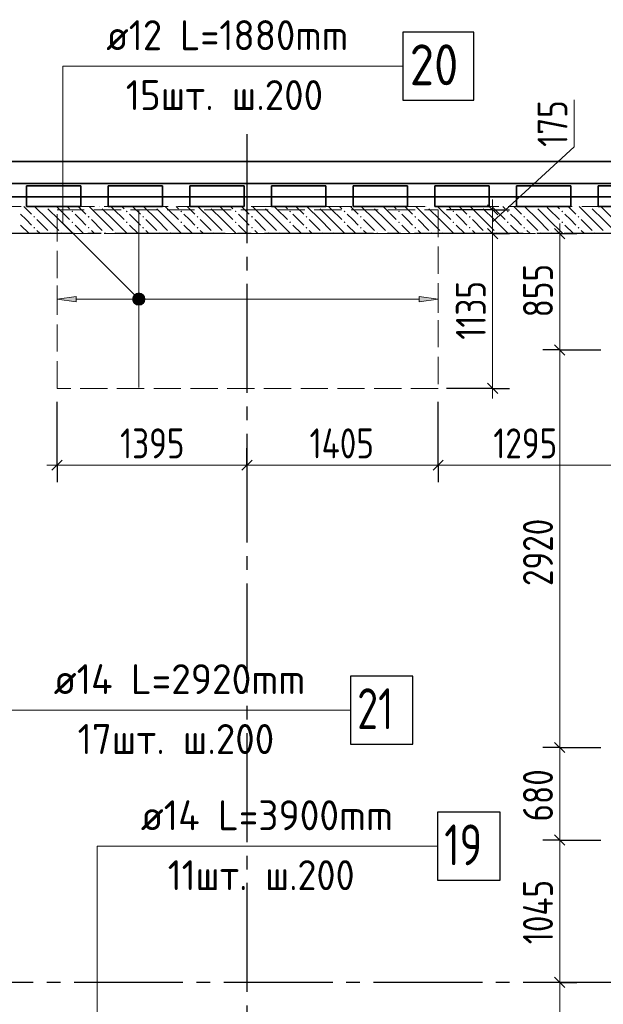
# Model space of a CAD drawing. Header units: millimetres. Extents: x 0 to 64958, y 0 to 42000.
# Tile 29 of 31: x 44310 to 48599, y 28639 to 35871. Entities that reach past the tile are written whole.
import ezdxf

# ---------------------------------------------------------------- set-up
doc = ezdxf.new("R2010")
doc.units = ezdxf.units.MM
doc.linetypes.add('______2', pattern=[270, 200, -70])
doc.linetypes.add('______5', pattern=[1100, 800, -100, 100, -100])
for name, color, linetype, lineweight in [('Standard', 7, 'Continuous', 25), ('ДОП Верх по У', 7, 'Continuous', 25), ('Оси', 40, '______5', 18), ('Позиционная метка номер позиции', 7, 'Continuous', 13), ('Примечания', 7, 'Continuous', 25)]:
    doc.layers.add(name, color=color, linetype=linetype, lineweight=lineweight)
doc.layers.add('ЖБ Перекрытие верхний уровень', color=7, linetype='Continuous', lineweight=25, true_color=0xe0e0ff)
doc.layers.add('ЖБ Стена верхний уровень', color=7, linetype='Continuous', lineweight=25, true_color=0x006e00)
doc.styles.add('GOST 2.304-81', font='txt')
doc.styles.add('ISOCPEUR', font='txt')

msp = doc.modelspace()

# ---------------------------------------------------------------- hatches: boundary and pattern name
at = {"layer": 'ДОП Верх по У', "linetype": 'Continuous', "lineweight": 13, "transparency": 33554687}
for points in [[(45152.7, 33837.8), (45166.2, 33786.7), (45166.2, 33851.3)], [(45166.2, 33851.3), (45185, 33781.5), (45185, 33856.5)], [(45166.2, 33851.3), (45166.2, 33786.7), (45185, 33781.5)], [(45185, 33856.5), (45185, 33781.5), (45203.7, 33786.7)], [(45185, 33856.5), (45203.7, 33786.7), (45203.7, 33851.3)], [(45203.7, 33851.3), (45203.7, 33786.7), (45217.2, 33800.3)], [(45203.7, 33851.3), (45217.2, 33800.3), (45217.2, 33837.8)], [(45152.7, 33800.3), (45152.7, 33837.8), (45147.5, 33819)], [(45152.7, 33837.8), (45152.7, 33800.3), (45166.2, 33786.7)], [(45217.2, 33837.8), (45217.2, 33800.3), (45222.5, 33819)], [(47245, 33799), (47385, 33819), (47245, 33839)]]:
    msp.add_hatch(color=7, dxfattribs=at).paths.add_polyline_path(points)
msp.add_hatch(color=7, dxfattribs=at).paths.add_polyline_path([(44725, 33799), (44585, 33819), (44725, 33839)], flags=16)
at = {"layer": 'ЖБ Стена верхний уровень', "linetype": 'Continuous', "lineweight": 18, "transparency": 33554687}
for points in [[(44500.3, 34500), (44496.9, 34496.6), (44493.6, 34500)], [(44900.3, 34500), (44896.9, 34496.6), (44893.6, 34500)], [(45300.3, 34500), (45296.9, 34496.6), (45293.6, 34500)], [(45700.3, 34500), (45696.9, 34496.6), (45693.6, 34500)], [(46100.3, 34500), (46096.9, 34496.6), (46093.6, 34500)], [(46500.3, 34500), (46496.9, 34496.6), (46493.6, 34500)], [(46900.3, 34500), (46896.9, 34496.6), (46893.6, 34500)], [(47300.3, 34500), (47296.9, 34496.6), (47293.6, 34500)], [(47700.3, 34500), (47696.9, 34496.6), (47693.6, 34500)], [(48100.3, 34500), (48096.9, 34496.6), (48093.6, 34500)], [(48500.3, 34500), (48496.9, 34496.6), (48493.6, 34500)], [(44410.4, 34423.1), (44416.9, 34429.6), (44423.4, 34423.1), (44416.9, 34416.6)], [(44690.4, 34463.1), (44696.9, 34469.6), (44703.4, 34463.1), (44696.9, 34456.6)], [(44810.4, 34423.1), (44816.9, 34429.6), (44823.4, 34423.1), (44816.9, 34416.6)], [(45090.4, 34463.1), (45096.9, 34469.6), (45103.4, 34463.1), (45096.9, 34456.6)], [(45210.4, 34423.1), (45216.9, 34429.6), (45223.4, 34423.1), (45216.9, 34416.6)], [(45490.4, 34463.1), (45496.9, 34469.6), (45503.4, 34463.1), (45496.9, 34456.6)], [(45610.4, 34423.1), (45616.9, 34429.6), (45623.4, 34423.1), (45616.9, 34416.6)], [(45890.4, 34463.1), (45896.9, 34469.6), (45903.4, 34463.1), (45896.9, 34456.6)], [(46010.4, 34423.1), (46016.9, 34429.6), (46023.4, 34423.1), (46016.9, 34416.6)], [(46290.4, 34463.1), (46296.9, 34469.6), (46303.4, 34463.1), (46296.9, 34456.6)], [(46410.4, 34423.1), (46416.9, 34429.6), (46423.4, 34423.1), (46416.9, 34416.6)], [(46690.4, 34463.1), (46696.9, 34469.6), (46703.4, 34463.1), (46696.9, 34456.6)], [(46810.4, 34423.1), (46816.9, 34429.6), (46823.4, 34423.1), (46816.9, 34416.6)], [(47090.4, 34463.1), (47096.9, 34469.6), (47103.4, 34463.1), (47096.9, 34456.6)], [(47210.4, 34423.1), (47216.9, 34429.6), (47223.4, 34423.1), (47216.9, 34416.6)], [(47490.4, 34463.1), (47496.9, 34469.6), (47503.4, 34463.1), (47496.9, 34456.6)], [(47610.4, 34423.1), (47616.9, 34429.6), (47623.4, 34423.1), (47616.9, 34416.6)], [(47890.4, 34463.1), (47896.9, 34469.6), (47903.4, 34463.1), (47896.9, 34456.6)], [(48010.4, 34423.1), (48016.9, 34429.6), (48023.4, 34423.1), (48016.9, 34416.6)], [(48290.4, 34463.1), (48296.9, 34469.6), (48303.4, 34463.1), (48296.9, 34456.6)], [(48410.4, 34423.1), (48416.9, 34429.6), (48423.4, 34423.1), (48416.9, 34416.6)], [(44690.4, 34383.1), (44696.9, 34389.6), (44703.4, 34383.1), (44696.9, 34376.6)], [(45090.4, 34383.1), (45096.9, 34389.6), (45103.4, 34383.1), (45096.9, 34376.6)], [(45490.4, 34383.1), (45496.9, 34389.6), (45503.4, 34383.1), (45496.9, 34376.6)], [(45890.4, 34383.1), (45896.9, 34389.6), (45903.4, 34383.1), (45896.9, 34376.6)], [(46290.4, 34383.1), (46296.9, 34389.6), (46303.4, 34383.1), (46296.9, 34376.6)], [(46690.4, 34383.1), (46696.9, 34389.6), (46703.4, 34383.1), (46696.9, 34376.6)], [(47090.4, 34383.1), (47096.9, 34389.6), (47103.4, 34383.1), (47096.9, 34376.6)], [(47490.4, 34383.1), (47496.9, 34389.6), (47503.4, 34383.1), (47496.9, 34376.6)], [(47890.4, 34383.1), (47896.9, 34389.6), (47903.4, 34383.1), (47896.9, 34376.6)], [(48290.4, 34383.1), (48296.9, 34389.6), (48303.4, 34383.1), (48296.9, 34376.6)], [(44410.4, 34343.1), (44416.9, 34349.6), (44423.4, 34343.1), (44416.9, 34336.6)], [(44530.5, 34303.1), (44537, 34309.6), (44543.5, 34303.1), (44540.3, 34300), (44533.6, 34300)], [(44610.4, 34303.1), (44616.9, 34309.6), (44623.4, 34303.1), (44620.3, 34300), (44613.6, 34300)], [(44810.4, 34343.1), (44816.9, 34349.6), (44823.4, 34343.1), (44816.9, 34336.6)], [(44930.5, 34303.1), (44937, 34309.6), (44943.5, 34303.1), (44940.3, 34300), (44933.6, 34300)], [(45010.4, 34303.1), (45016.9, 34309.6), (45023.4, 34303.1), (45020.3, 34300), (45013.6, 34300)], [(45210.4, 34343.1), (45216.9, 34349.6), (45223.4, 34343.1), (45216.9, 34336.6)], [(45330.5, 34303.1), (45337, 34309.6), (45343.5, 34303.1), (45340.3, 34300), (45333.6, 34300)], [(45410.4, 34303.1), (45416.9, 34309.6), (45423.4, 34303.1), (45420.3, 34300), (45413.6, 34300)], [(45610.4, 34343.1), (45616.9, 34349.6), (45623.4, 34343.1), (45616.9, 34336.6)], [(45730.5, 34303.1), (45737, 34309.6), (45743.5, 34303.1), (45740.3, 34300), (45733.6, 34300)], [(45810.4, 34303.1), (45816.9, 34309.6), (45823.4, 34303.1), (45820.3, 34300), (45813.6, 34300)], [(46010.4, 34343.1), (46016.9, 34349.6), (46023.4, 34343.1), (46016.9, 34336.6)], [(46130.5, 34303.1), (46137, 34309.6), (46143.5, 34303.1), (46140.3, 34300), (46133.6, 34300)], [(46210.4, 34303.1), (46216.9, 34309.6), (46223.4, 34303.1), (46220.3, 34300), (46213.6, 34300)], [(46410.4, 34343.1), (46416.9, 34349.6), (46423.4, 34343.1), (46416.9, 34336.6)], [(46530.5, 34303.1), (46537, 34309.6), (46543.5, 34303.1), (46540.3, 34300), (46533.6, 34300)], [(46610.4, 34303.1), (46616.9, 34309.6), (46623.4, 34303.1), (46620.3, 34300), (46613.6, 34300)], [(46810.4, 34343.1), (46816.9, 34349.6), (46823.4, 34343.1), (46816.9, 34336.6)], [(46930.5, 34303.1), (46937, 34309.6), (46943.5, 34303.1), (46940.3, 34300), (46933.6, 34300)], [(47010.4, 34303.1), (47016.9, 34309.6), (47023.4, 34303.1), (47020.3, 34300), (47013.6, 34300)], [(47210.4, 34343.1), (47216.9, 34349.6), (47223.4, 34343.1), (47216.9, 34336.6)], [(47330.5, 34303.1), (47337, 34309.6), (47343.5, 34303.1), (47340.3, 34300), (47333.6, 34300)], [(47410.4, 34303.1), (47416.9, 34309.6), (47423.4, 34303.1), (47420.3, 34300), (47413.6, 34300)], [(47610.4, 34343.1), (47616.9, 34349.6), (47623.4, 34343.1), (47616.9, 34336.6)], [(47730.5, 34303.1), (47737, 34309.6), (47743.5, 34303.1), (47740.3, 34300), (47733.6, 34300)], [(47810.4, 34303.1), (47816.9, 34309.6), (47823.4, 34303.1), (47820.3, 34300), (47813.6, 34300)], [(48010.4, 34343.1), (48016.9, 34349.6), (48023.4, 34343.1), (48016.9, 34336.6)], [(48130.5, 34303.1), (48137, 34309.6), (48143.5, 34303.1), (48140.3, 34300), (48133.6, 34300)], [(48210.4, 34303.1), (48216.9, 34309.6), (48223.4, 34303.1), (48220.3, 34300), (48213.6, 34300)], [(48410.4, 34343.1), (48416.9, 34349.6), (48423.4, 34343.1), (48416.9, 34336.6)], [(48530.5, 34303.1), (48537, 34309.6), (48543.5, 34303.1), (48540.3, 34300), (48533.6, 34300)]]:
    msp.add_hatch(color=7, dxfattribs=at).paths.add_polyline_path(points, flags=16)
at = {"layer": 'Позиционная метка номер позиции', "linetype": 'Continuous', "lineweight": 13, "transparency": 33554687}
for points in [[(45153.2, 33787.2), (45196.5, 33862.3), (45141.7, 33807.5)], [(45141.7, 33807.5), (45196.5, 33862.3), (45173.5, 33862.3)], [(45141.7, 33807.5), (45173.5, 33862.3), (45141.7, 33830.5)], [(45141.7, 33830.5), (45173.5, 33862.3), (45153.2, 33850.8)], [(45153.2, 33787.2), (45216.8, 33850.8), (45196.5, 33862.3)], [(45173.5, 33775.7), (45216.8, 33850.8), (45153.2, 33787.2)], [(45173.5, 33775.7), (45228.3, 33830.5), (45216.8, 33850.8)], [(45196.5, 33775.7), (45228.3, 33830.5), (45173.5, 33775.7)], [(45196.5, 33775.7), (45228.3, 33807.5), (45228.3, 33830.5)], [(45228.3, 33807.5), (45196.5, 33775.7), (45216.8, 33787.2)]]:
    msp.add_hatch(color=7, dxfattribs=at).paths.add_polyline_path(points)

# ---------------------------------------------------------------- linework, layer by layer
at = {"layer": 'Standard', "color": 7, "linetype": 'Continuous', "lineweight": 13, "transparency": 33554687}
for p, q in [((48385, 34937.5), (48385, 35281.4)), ((47785, 34387.5), (48385, 34937.5)), ((47785, 34475), (47785, 34550)), ((47785, 34300), (47785, 34475)), ((48278.4, 34300), (48278.4, 34375)), ((48278.4, 33445), (48278.4, 34300)), ((48278.4, 30525), (48278.4, 33445)), ((47785, 33163), (47785, 33088)), ((44585, 32599), (44510, 32599)), ((44585, 32599), (45980, 32599)), ((45980, 32599), (47385, 32599)), ((47385, 32599), (48680, 32599)), ((48278.4, 29845), (48278.4, 30525)), ((48278.4, 28800), (48278.4, 29845))]:
    msp.add_line(p, q, dxfattribs=at)
at = {"layer": 'Standard', "color": 7, "linetype": 'Continuous', "lineweight": 25, "transparency": 33554687}
for p, q in [((47822.5, 34437.5), (47747.5, 34512.5)), ((47822.5, 34262.5), (47747.5, 34337.5)), ((48315.9, 34262.5), (48240.9, 34337.5)), ((48315.9, 33407.5), (48240.9, 33482.5)), ((47822.5, 33125.5), (47747.5, 33200.5)), ((44547.5, 32561.5), (44622.5, 32636.5)), ((45942.5, 32561.5), (46017.5, 32636.5)), ((47347.5, 32561.5), (47422.5, 32636.5)), ((48315.9, 30487.5), (48240.9, 30562.5)), ((48315.9, 29807.5), (48240.9, 29882.5)), ((48315.9, 28762.5), (48240.9, 28837.5))]:
    msp.add_line(p, q, dxfattribs=at)
at = {"layer": 'Standard', "color": 251, "linetype": 'Continuous', "lineweight": -3, "true_color": 0x656565, "transparency": 33554687}
for p, q in [((47785, 34475), (47445.5, 34475)), ((47785, 34475), (47660, 34475)), ((47785, 34475), (47910, 34475)), ((47785, 34300), (47660, 34300)), ((47785, 34300), (47910, 34300)), ((47785, 34300), (47785, 34300)), ((48278.4, 34300), (48153.4, 34300)), ((48278.4, 34300), (48403.4, 34300)), ((48278.4, 34300), (48278.4, 34300)), ((48278.4, 33445), (48153.4, 33445)), ((48278.4, 33445), (48403.4, 33445)), ((48278.4, 33445), (48580, 33445)), ((47785, 33163), (47445.5, 33163)), ((47785, 33163), (47660, 33163)), ((47785, 33163), (47910, 33163)), ((44585, 32599), (44585, 33063)), ((44585, 32599), (44585, 32724)), ((45980, 32599), (45980, 32724)), ((47385, 32599), (47385, 32724)), ((44585, 32599), (44585, 32474)), ((45980, 32599), (45980, 32474)), ((45980, 32599), (45980, 32599)), ((47385, 32599), (47385, 32474)), ((48278.4, 30525), (48153.4, 30525)), ((48278.4, 30525), (48403.4, 30525)), ((48278.4, 30525), (48580, 30525)), ((48278.4, 29845), (48153.4, 29845)), ((48278.4, 29845), (48403.4, 29845)), ((48278.4, 29845), (48580, 29845)), ((48278.4, 28800), (48153.4, 28800)), ((48278.4, 28800), (48403.4, 28800)), ((48278.4, 28800), (48278.4, 28800))]:
    msp.add_line(p, q, dxfattribs=at)
at = {"layer": 'Standard', "color": 254, "linetype": 'Continuous', "lineweight": 35, "true_color": 0xc4c4ff, "transparency": 33554687}
for points in [[(7000, 19982), (49480, 19982), (49480, 34669), (7000, 34669), (7000, 19982)], [(7100, 20082), (49380, 20082), (49380, 34569), (7100, 34569), (7100, 20082)]]:
    msp.add_lwpolyline(points, dxfattribs=at)
at = {"layer": 'Standard', "color": 7, "linetype": 'Continuous', "lineweight": 13, "transparency": 33554687}
for points in [[(47785, 33163), (47785, 33439.2), (47785, 33439.2), (47785, 33502.5), (47785, 33502.5), (47785, 34300)], [(48278.4, 27100), (48278.4, 27593.6), (48278.4, 27593.6), (48278.4, 28800)]]:
    msp.add_lwpolyline(points, dxfattribs=at)
at = {"layer": 'Standard', "color": 251, "linetype": 'Continuous', "lineweight": -3, "true_color": 0x656565, "transparency": 33554687}
msp.add_lwpolyline([(47385, 32599), (47385, 32616), (47385, 32616), (47385, 32616), (47385, 32616), (47385, 33063)], dxfattribs=at)
at = {"layer": 'ДОП Верх по У', "color": 7, "linetype": 'Continuous', "lineweight": 13, "transparency": 33554687}
for p, q in [((44926.4, 35530), (46968.4, 35530)), ((44540, 30800), (46648, 30800)), ((45180, 29800), (47288, 29800))]:
    msp.add_line(p, q, dxfattribs=at)
at = {"layer": 'ДОП Верх по У', "color": 7, "linetype": 'Continuous', "lineweight": 18, "transparency": 33554687}
msp.add_line((45185, 33169), (45185, 34469), dxfattribs=at)
at = {"layer": 'ДОП Верх по У', "color": 251, "linetype": 'Continuous', "lineweight": 13, "true_color": 0x494949, "transparency": 33554687}
for p, q in [((44585, 33819), (44585, 33919)), ((45185, 33856.5), (45185, 33856.5)), ((47385, 33819), (47385, 33919)), ((44585, 33819), (44725, 33839)), ((44725, 33799), (44585, 33819)), ((44585, 33819), (44585, 33719)), ((44585, 33819), (44585, 33819)), ((44725, 33839), (44725, 33799)), ((44725, 33819), (45155, 33819)), ((45185, 33781.5), (45185, 33781.5)), ((45215, 33819), (47245, 33819)), ((47385, 33819), (47245, 33839)), ((47245, 33839), (47245, 33799)), ((47245, 33799), (47385, 33819)), ((47385, 33819), (47385, 33719)), ((47385, 33819), (47385, 33819))]:
    msp.add_line(p, q, dxfattribs=at)
at = {"layer": 'ДОП Верх по У', "color": 7, "linetype": 'Continuous', "lineweight": 25, "transparency": 33554687}
for points in [[(47126.4, 35280), (47646.4, 35280), (47646.4, 35780), (47126.4, 35780), (47126.4, 35280)], [(46740, 30550), (47200, 30550), (47200, 31050), (46740, 31050), (46740, 30550)], [(47380, 29550), (47840, 29550), (47840, 30050), (47380, 30050), (47380, 29550)]]:
    msp.add_lwpolyline(points, dxfattribs=at)
at = {"layer": 'ДОП Верх по У', "color": 251, "linetype": 'Continuous', "lineweight": 13, "true_color": 0x494949, "transparency": 33554687}
msp.add_circle((45185, 33819), 37.5, dxfattribs=at)
at = {"layer": 'ЖБ Перекрытие верхний уровень', "color": 7, "linetype": 'Continuous', "lineweight": 35, "transparency": 33554687}
for p, q in [((49710, 34830), (43100, 34830)), ((44360, 34500), (44360, 34650)), ((44360, 34650), (44760, 34650)), ((44760, 34650), (44760, 34500)), ((44960, 34500), (44960, 34650)), ((44960, 34650), (45360, 34650)), ((45360, 34650), (45360, 34500)), ((45560, 34500), (45560, 34650)), ((45560, 34650), (45960, 34650)), ((45960, 34650), (45960, 34500)), ((46160, 34500), (46160, 34650)), ((46160, 34650), (46560, 34650)), ((46560, 34650), (46560, 34500)), ((46760, 34500), (46760, 34650)), ((46760, 34650), (47160, 34650)), ((47160, 34650), (47160, 34500)), ((47360, 34500), (47360, 34650)), ((47360, 34650), (47760, 34650)), ((47760, 34650), (47760, 34500)), ((47960, 34500), (47960, 34650)), ((47960, 34650), (48360, 34650)), ((48360, 34650), (48360, 34500)), ((48560, 34500), (48560, 34650)), ((48560, 34650), (48960, 34650)), ((44760, 34500), (44360, 34500)), ((45360, 34500), (44960, 34500)), ((45960, 34500), (45560, 34500)), ((46560, 34500), (46160, 34500)), ((47160, 34500), (46760, 34500)), ((47760, 34500), (47360, 34500)), ((48360, 34500), (47960, 34500)), ((48960, 34500), (48560, 34500))]:
    msp.add_line(p, q, dxfattribs=at)
at = {"layer": 'ЖБ Стена верхний уровень', "color": 251, "linetype": '______2', "lineweight": 13, "true_color": 0x656565, "transparency": 33554687}
for p, q in [((49180, 34500), (42790, 34500)), ((42770, 34300), (49180, 34300))]:
    msp.add_line(p, q, dxfattribs=at)
at = {"layer": 'ЖБ Стена верхний уровень', "color": 9, "linetype": 'Continuous', "lineweight": 18, "true_color": 0xc7c7c7, "transparency": 33554687}
for p, q in [((44340.1, 34500), (44396.9, 34443.1)), ((44516.9, 34403.1), (44420.1, 34500)), ((44596.9, 34483.1), (44580.1, 34500)), ((44660.1, 34500), (44677, 34483.1)), ((44740.1, 34500), (44796.9, 34443.1)), ((44916.9, 34403.1), (44820.1, 34500)), ((44996.9, 34483.1), (44980.1, 34500)), ((45060.1, 34500), (45077, 34483.1)), ((45140.1, 34500), (45196.9, 34443.1)), ((45316.9, 34403.1), (45220.1, 34500)), ((45396.9, 34483.1), (45380.1, 34500)), ((45460.1, 34500), (45477, 34483.1)), ((45540.1, 34500), (45596.9, 34443.1)), ((45716.9, 34403.1), (45620.1, 34500)), ((45796.9, 34483.1), (45780.1, 34500)), ((45860.1, 34500), (45877, 34483.1)), ((45940.1, 34500), (45996.9, 34443.1)), ((46116.9, 34403.1), (46020.1, 34500)), ((46196.9, 34483.1), (46180.1, 34500)), ((46260.1, 34500), (46277, 34483.1)), ((46340.1, 34500), (46396.9, 34443.1)), ((46516.9, 34403.1), (46420.1, 34500)), ((46596.9, 34483.1), (46580.1, 34500)), ((46660.1, 34500), (46677, 34483.1)), ((46740.1, 34500), (46796.9, 34443.1)), ((46916.9, 34403.1), (46820.1, 34500)), ((46996.9, 34483.1), (46980.1, 34500)), ((47060.1, 34500), (47077, 34483.1)), ((47140.1, 34500), (47196.9, 34443.1)), ((47316.9, 34403.1), (47220.1, 34500)), ((47396.9, 34483.1), (47380.1, 34500)), ((47460.1, 34500), (47477, 34483.1)), ((47540.1, 34500), (47596.9, 34443.1)), ((47716.9, 34403.1), (47620.1, 34500)), ((47796.9, 34483.1), (47780.1, 34500)), ((47860.1, 34500), (47877, 34483.1)), ((47940.1, 34500), (47996.9, 34443.1)), ((48116.9, 34403.1), (48020.1, 34500)), ((48196.9, 34483.1), (48180.1, 34500)), ((48260.1, 34500), (48277, 34483.1)), ((48340.1, 34500), (48396.9, 34443.1)), ((48516.9, 34403.1), (48420.1, 34500)), ((48596.9, 34483.1), (48580.1, 34500)), ((44357, 34403.1), (44316.9, 34443.1)), ((44516.9, 34483.1), (44596.9, 34403.1)), ((44596.9, 34483.1), (44677, 34403.1)), ((44757, 34403.1), (44716.9, 34443.1)), ((44916.9, 34483.1), (44996.9, 34403.1)), ((44996.9, 34483.1), (45077, 34403.1)), ((45157, 34403.1), (45116.9, 34443.1)), ((45316.9, 34483.1), (45396.9, 34403.1)), ((45396.9, 34483.1), (45477, 34403.1)), ((45557, 34403.1), (45516.9, 34443.1)), ((45716.9, 34483.1), (45796.9, 34403.1)), ((45796.9, 34483.1), (45877, 34403.1)), ((45957, 34403.1), (45916.9, 34443.1)), ((46116.9, 34483.1), (46196.9, 34403.1)), ((46196.9, 34483.1), (46277, 34403.1)), ((46357, 34403.1), (46316.9, 34443.1)), ((46516.9, 34483.1), (46596.9, 34403.1)), ((46596.9, 34483.1), (46677, 34403.1)), ((46757, 34403.1), (46716.9, 34443.1)), ((46916.9, 34483.1), (46996.9, 34403.1)), ((46996.9, 34483.1), (47077, 34403.1)), ((47157, 34403.1), (47116.9, 34443.1)), ((47316.9, 34483.1), (47396.9, 34403.1)), ((47396.9, 34483.1), (47477, 34403.1)), ((47557, 34403.1), (47516.9, 34443.1)), ((47716.9, 34483.1), (47796.9, 34403.1)), ((47796.9, 34483.1), (47877, 34403.1)), ((47957, 34403.1), (47916.9, 34443.1)), ((48116.9, 34483.1), (48196.9, 34403.1)), ((48196.9, 34483.1), (48277, 34403.1)), ((48357, 34403.1), (48316.9, 34443.1)), ((48516.9, 34483.1), (48596.9, 34403.1)), ((48596.9, 34483.1), (48676.9, 34403.1)), ((44316.9, 34363.1), (44380.1, 34300)), ((44396.9, 34363.1), (44357, 34403.1)), ((44437, 34403.1), (44516.9, 34323.1)), ((44516.9, 34403.1), (44596.9, 34323.1)), ((44596.9, 34403.1), (44700.1, 34300)), ((44716.9, 34363.1), (44780.1, 34300)), ((44796.9, 34363.1), (44757, 34403.1)), ((44837, 34403.1), (44916.9, 34323.1)), ((44916.9, 34403.1), (44996.9, 34323.1)), ((44996.9, 34403.1), (45100.1, 34300)), ((45116.9, 34363.1), (45180.1, 34300)), ((45196.9, 34363.1), (45157, 34403.1)), ((45237, 34403.1), (45316.9, 34323.1)), ((45316.9, 34403.1), (45396.9, 34323.1)), ((45396.9, 34403.1), (45500.1, 34300)), ((45516.9, 34363.1), (45580.1, 34300)), ((45596.9, 34363.1), (45557, 34403.1)), ((45637, 34403.1), (45716.9, 34323.1)), ((45716.9, 34403.1), (45796.9, 34323.1)), ((45796.9, 34403.1), (45900.1, 34300)), ((45916.9, 34363.1), (45980.1, 34300)), ((45996.9, 34363.1), (45957, 34403.1)), ((46037, 34403.1), (46116.9, 34323.1)), ((46116.9, 34403.1), (46196.9, 34323.1)), ((46196.9, 34403.1), (46300.1, 34300)), ((46316.9, 34363.1), (46380.1, 34300)), ((46396.9, 34363.1), (46357, 34403.1)), ((46437, 34403.1), (46516.9, 34323.1)), ((46516.9, 34403.1), (46596.9, 34323.1)), ((46596.9, 34403.1), (46700.1, 34300)), ((46716.9, 34363.1), (46780.1, 34300)), ((46796.9, 34363.1), (46757, 34403.1)), ((46837, 34403.1), (46916.9, 34323.1)), ((46916.9, 34403.1), (46996.9, 34323.1)), ((46996.9, 34403.1), (47100.1, 34300)), ((47116.9, 34363.1), (47180.1, 34300)), ((47196.9, 34363.1), (47157, 34403.1)), ((47237, 34403.1), (47316.9, 34323.1)), ((47316.9, 34403.1), (47396.9, 34323.1)), ((47396.9, 34403.1), (47500.1, 34300)), ((47516.9, 34363.1), (47580.1, 34300)), ((47596.9, 34363.1), (47557, 34403.1)), ((47637, 34403.1), (47716.9, 34323.1)), ((47716.9, 34403.1), (47796.9, 34323.1)), ((47796.9, 34403.1), (47900.1, 34300)), ((47916.9, 34363.1), (47980.1, 34300)), ((47996.9, 34363.1), (47957, 34403.1)), ((48037, 34403.1), (48116.9, 34323.1)), ((48116.9, 34403.1), (48196.9, 34323.1)), ((48196.9, 34403.1), (48300.1, 34300)), ((48316.9, 34363.1), (48380.1, 34300)), ((48396.9, 34363.1), (48357, 34403.1)), ((48437, 34403.1), (48516.9, 34323.1)), ((48516.9, 34403.1), (48596.9, 34323.1)), ((48596.9, 34403.1), (48700.1, 34300)), ((44437, 34323.1), (44460.1, 34300)), ((44837, 34323.1), (44860.1, 34300)), ((45237, 34323.1), (45260.1, 34300)), ((45637, 34323.1), (45660.1, 34300)), ((46037, 34323.1), (46060.1, 34300)), ((46437, 34323.1), (46460.1, 34300)), ((46837, 34323.1), (46860.1, 34300)), ((47237, 34323.1), (47260.1, 34300)), ((47637, 34323.1), (47660.1, 34300)), ((48037, 34323.1), (48060.1, 34300)), ((48437, 34323.1), (48460.1, 34300))]:
    msp.add_line(p, q, dxfattribs=at)
at = {"layer": 'Оси', "color": 8, "linetype": '______5', "lineweight": -3, "transparency": 33554687}
for p, q in [((45980, 35030), (45980, 15270)), ((50210, 34300), (4600, 34300)), ((50210, 34300), (4600, 34300)), ((49910, 28800), (4600, 28800))]:
    msp.add_line(p, q, dxfattribs=at)
at = {"layer": 'Позиционная метка номер позиции', "color": 7, "linetype": 'Continuous', "lineweight": 13, "transparency": 33554687}
for p, q in [((45153.2, 33850.8), (45153.2, 33850.8)), ((45216.8, 33850.8), (45216.8, 33850.8)), ((45153.2, 33787.2), (45153.2, 33787.2)), ((45216.8, 33787.2), (45216.8, 33787.2))]:
    msp.add_line(p, q, dxfattribs=at)
for points in [[(45185, 33819), (44626.4, 34377.6), (44626.4, 35530), (47126.4, 35530)], [(43740, 27415.3), (44240, 27915.3), (44240, 30800), (46740, 30800)], [(45380, 27415.3), (44880, 27915.3), (44880, 29800), (47380, 29800)]]:
    msp.add_lwpolyline(points, dxfattribs=at)
msp.add_circle((45185, 33819), 45, dxfattribs=at)
at = {"layer": 'Примечания', "color": 7, "linetype": '______2', "lineweight": 18, "transparency": 33554687}
for p, q in [((44585, 33163), (44585, 34475)), ((44585, 34475), (47385, 34475)), ((47385, 34475), (47385, 33163)), ((47385, 33163), (44585, 33163))]:
    msp.add_line(p, q, dxfattribs=at)

# ---------------------------------------------------------------- texts
at = {"layer": 'Standard', "color": 7, "linetype": 'Continuous', "lineweight": 25, "transparency": 33554687, "char_height": 220, "attachment_point": 7, "rotation": 90, "style": 'GOST 2.304-81'}
for s, insert, width in [('175', (48335, 34937.5), 469.509), ('1135', (47735, 33520.4), 547.708), ('855', (48228.4, 33684.9), 500.826), ('2920', (48228.4, 31711.3), 672.628), ('680', (48228.4, 29981.7), 531.96), ('1045', (48228.4, 29080.2), 610.171)]:
    msp.add_mtext(s, dxfattribs=dict(at, insert=insert, width=width))
at = {"layer": 'Standard', "color": 7, "linetype": 'Continuous', "lineweight": 25, "transparency": 33554687, "char_height": 220, "attachment_point": 7, "style": 'GOST 2.304-81'}
for s, insert, width in [('1395', (45048, 32649.1), 594.589), ('1405', (46440.2, 32649.1), 610.171), ('1295', (47790.2, 32649.1), 610.159)]:
    msp.add_mtext(s, dxfattribs=dict(at, insert=insert, width=width))
at = {"layer": 'ДОП Верх по У', "color": 7, "linetype": 'Continuous', "lineweight": 13, "transparency": 33554687, "attachment_point": 7, "style": 'ISOCPEUR'}
for s, insert, char_height, width in [('\\W0.94;ø12 L=1880mm ', (44946.4, 35647.3), 220, 2104.383), ('\\W0.87;20', (47176.4, 35390), 300, 550.811), ('\\W0.95;15шт. ш.200 ', (45089.4, 35207.3), 220, 1819.9), ('\\W0.96;ø14 L=2920mm ', (44560, 30917.3), 220, 2172.611), ('\\W0.75;21', (46790, 30660), 300, 472.281), ('\\W0.95;17шт. ш.200 ', (44736, 30477.3), 220, 1819.893), ('\\W0.96;ø14 L=3900mm ', (45200, 29917.3), 220, 2172.605), ('\\W0.75;19', (47430, 29660), 300, 472.272), ('\\W0.93;11шт. ш.200 ', (45398, 29477.3), 220, 1773.339)]:
    msp.add_mtext(s, dxfattribs=dict(at, insert=insert, char_height=char_height, width=width))

doc.saveas('drawing.dxf')
